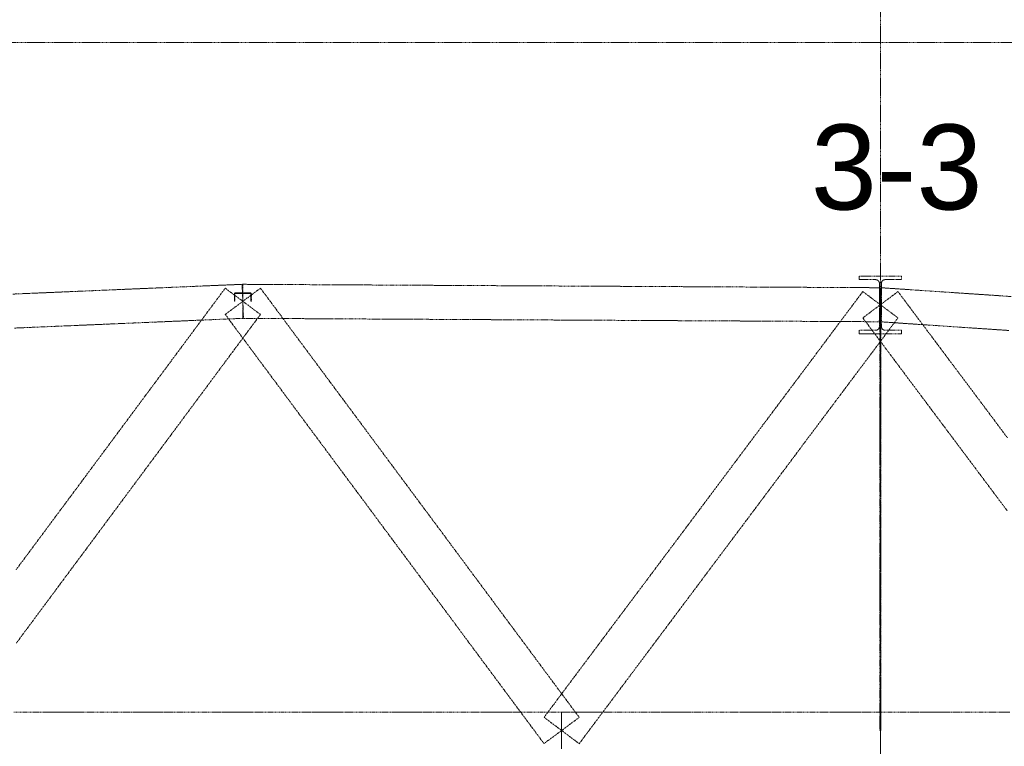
# Model space of a CAD drawing. Header units: millimetres. Extents: x -176817 to 571382, y -58489 to 156123.
# Tile 234 of 256: x 150336 to 157286, y 108877 to 114002. Entities that reach past the tile are written whole.
import ezdxf

# ---------------------------------------------------------------- set-up
doc = ezdxf.new("R2010")
doc.units = ezdxf.units.MM
doc.header["$LTSCALE"] = 0.2
doc.linetypes.add('HIDDEN', pattern=[9.525, 6.35, -3.175])
doc.layers.add('-AAA Podkład', color=252, linetype='Continuous', lineweight=13)
doc.styles.get("Standard").update_dxf_attribs({"font": 'arial.ttf'})

msp = doc.modelspace()

# ---------------------------------------------------------------- linework, layer by layer
at = {"layer": '-AAA Podkład', "linetype": 'HIDDEN', "ltscale": 5}
msp.add_line((156410.9118, 154623.4714), (156410.9118, 103624.3027), dxfattribs=at)
msp.add_lwpolyline([(175983.6053, 113840.0088), (137759.1691, 113840.0088), (137759.1691, 106449.8885), (175983.6053, 106449.8885)], close=True, dxfattribs=at)
for points in [[(156417.6618, 111991.2408), (156417.6618, 112066.1355), (156417.6618, 112141.0301), (156417.6699, 112141.6949), (156417.6942, 112142.359), (156417.7346, 112143.022), (156417.7912, 112143.6838), (156417.8638, 112144.3441), (156417.9525, 112145.0024), (156418.0573, 112145.6586), (156418.178, 112146.3124), (156418.3148, 112146.9633), (156418.4672, 112147.6104), (156418.6354, 112148.2534), (156418.8192, 112148.892), (156419.0185, 112149.526), (156419.2333, 112150.155), (156419.4634, 112150.7788), (156419.7087, 112151.397), (156419.9689, 112152.0085), (156420.2438, 112152.6133), (156420.5333, 112153.2109), (156420.8372, 112153.8012), (156421.1554, 112154.3839), (156421.4879, 112154.9588), (156421.8344, 112155.5256), (156422.1949, 112156.0839), (156422.5686, 112156.633), (156422.9556, 112157.1725), (156423.3555, 112157.7023), (156423.7682, 112158.2221), (156424.1935, 112158.7316), (156424.6312, 112159.2306), (156425.0811, 112159.7188), (156425.5431, 112160.1961), (156426.0172, 112160.6625), (156426.5025, 112161.1169), (156426.9986, 112161.5591), (156427.5054, 112161.989), (156428.0225, 112162.4062), (156428.5499, 112162.8106), (156429.0872, 112163.2021), (156429.6342, 112163.5805), (156430.19, 112163.9449), (156430.7542, 112164.2953), (156431.3268, 112164.6317), (156431.9074, 112164.9538), (156432.4958, 112165.2615), (156433.0917, 112165.5547), (156433.6947, 112165.8332), (156434.3048, 112166.0968), (156434.9219, 112166.3456), (156435.5447, 112166.5789), (156436.1729, 112166.7967), (156436.8061, 112166.9989), (156437.4441, 112167.1854), (156438.0867, 112167.356), (156438.7335, 112167.5108), (156439.3843, 112167.6496), (156440.0373, 112167.7721), (156440.6928, 112167.8783), (156441.3505, 112167.9683), (156442.0101, 112168.0419), (156442.6714, 112168.0993), (156443.3339, 112168.1403), (156443.9975, 112168.165), (156444.6618, 112168.1732), (156502.7868, 112168.1732), (156560.9118, 112168.1732), (156560.9118, 112192.3003), (156485.9118, 112192.3003), (156410.9118, 112192.3003), (156335.9118, 112192.3003), (156260.9118, 112192.3003), (156260.9118, 112168.1732), (156319.0368, 112168.1732), (156377.1618, 112168.1732), (156377.8267, 112168.1649), (156378.4909, 112168.1403), (156379.1541, 112168.0992), (156379.8159, 112168.0417), (156380.4761, 112167.9679), (156381.1344, 112167.8778), (156381.7905, 112167.7713), (156382.444, 112167.6487), (156383.0945, 112167.5098), (156383.741, 112167.355), (156384.3833, 112167.1843), (156385.0212, 112166.9978), (156385.6542, 112166.7956), (156386.2821, 112166.5778), (156386.9046, 112166.3444), (156387.5215, 112166.0957), (156388.1316, 112165.832), (156388.7346, 112165.5534), (156389.3305, 112165.2602), (156389.9188, 112164.9524), (156390.4993, 112164.6302), (156391.0719, 112164.2938), (156391.6361, 112163.9433), (156392.1919, 112163.5788), (156392.7382, 112163.2009), (156393.2748, 112162.8099), (156393.8015, 112162.4059), (156394.3181, 112161.9892), (156394.8242, 112161.5599), (156395.3198, 112161.1182), (156395.8044, 112160.6644), (156396.278, 112160.1987), (156396.7407, 112159.7208), (156397.1912, 112159.2319), (156397.6295, 112158.7323), (156398.0553, 112158.2222), (156398.4685, 112157.7018), (156398.8689, 112157.1714), (156399.2563, 112156.6311), (156399.6306, 112156.0812), (156399.9909, 112155.5229), (156400.3373, 112154.9561), (156400.6697, 112154.3812), (156400.9879, 112153.7985), (156401.2918, 112153.2081), (156401.5812, 112152.6104), (156401.856, 112152.0057), (156402.1161, 112151.3942), (156402.3614, 112150.7758), (156402.5915, 112150.1518), (156402.8062, 112149.5226), (156403.0055, 112148.8885), (156403.1892, 112148.2497), (156403.3574, 112147.6065), (156403.5098, 112146.9592), (156403.6465, 112146.308), (156403.767, 112145.6548), (156403.8716, 112144.9992), (156403.9602, 112144.3413), (156404.0327, 112143.6816), (156404.0891, 112143.0204), (156404.1295, 112142.3578), (156404.1537, 112141.6943), (156404.1618, 112141.0301), (156404.1618, 112066.1355), (156404.1618, 111991.2408), (156417.6618, 111991.2408)], [(151916.0139, 111895.4494), (151913.4629, 111955.3951), (151910.9118, 112015.3408), (151908.3608, 112075.2866), (151905.8098, 112135.2323), (151835.4973, 112132.2401), (151765.1848, 112129.248), (151694.8723, 112126.2558), (151624.5598, 112123.2636), (151554.2473, 112120.2714), (151483.9348, 112117.2792), (151413.6223, 112114.287), (151343.3098, 112111.2948), (151272.9973, 112108.3026), (151202.6848, 112105.3105), (151132.3723, 112102.3183), (151062.0598, 112099.3261), (150991.7473, 112096.3339), (150921.4348, 112093.3417), (150851.1223, 112090.3495), (150780.8098, 112087.3573), (150710.4973, 112084.3651), (150640.1848, 112081.373), (150569.8723, 112078.3808), (150499.5598, 112075.3886), (150429.2473, 112072.3964), (150358.9348, 112069.4042), (150288.6223, 112066.412)], [(152035.3116, 111922.8763), (151973.1117, 111969.1086), (151910.9118, 112015.3408), (151848.7119, 112061.5731), (151786.5121, 112107.8054), (151751.3558, 112060.507), (151716.1996, 112013.2085), (151681.0433, 111965.9101), (151645.8871, 111918.6117), (151610.7308, 111871.3132), (151575.5746, 111824.0148), (151540.4183, 111776.7163), (151505.2621, 111729.4179), (151470.1058, 111682.1195), (151434.9496, 111634.821), (151399.7933, 111587.5226), (151364.6371, 111540.2242), (151329.4808, 111492.9257), (151294.3246, 111445.6273), (151259.1683, 111398.3288), (151224.0121, 111351.0304), (151188.8558, 111303.732), (151153.6996, 111256.4335), (151118.5433, 111209.1351), (151083.3871, 111161.8367), (151048.2308, 111114.5382), (151013.0746, 111067.2398), (150977.9183, 111019.9413), (150942.7621, 110972.6429), (150907.6058, 110925.3445), (150872.4496, 110878.046), (150837.2933, 110830.7476), (150802.1371, 110783.4492), (150766.9808, 110736.1507), (150731.8246, 110688.8523), (150696.6683, 110641.5538), (150661.5121, 110594.2554), (150626.3558, 110546.957), (150591.1996, 110499.6585), (150556.0433, 110452.3601), (150520.8871, 110405.0617), (150485.7308, 110357.7632), (150450.5746, 110310.4648), (150415.4183, 110263.1663), (150380.2621, 110215.8679), (150345.1058, 110168.5695), (150309.9496, 110121.271)], [(154036.5121, 108895.7763), (154098.7119, 108942.0086), (154160.9118, 108988.2408), (154223.1117, 109034.4731), (154285.3116, 109080.7054), (154250.1554, 109128.0038), (154214.9991, 109175.3023), (154179.8429, 109222.6007), (154144.6866, 109269.8992), (154109.5304, 109317.1976), (154074.3741, 109364.496), (154039.2179, 109411.7945), (154004.0616, 109459.0929), (153968.9054, 109506.3913), (153933.7491, 109553.6898), (153898.5929, 109600.9882), (153863.4366, 109648.2867), (153828.2804, 109695.5851), (153793.1241, 109742.8835), (153757.9679, 109790.182), (153722.8116, 109837.4804), (153687.6554, 109884.7788), (153652.4991, 109932.0773), (153617.3429, 109979.3757), (153582.1866, 110026.6742), (153547.0304, 110073.9726), (153511.8741, 110121.271), (153476.7179, 110168.5695), (153441.5616, 110215.8679), (153406.4054, 110263.1663), (153371.2491, 110310.4648), (153336.0929, 110357.7632), (153300.9366, 110405.0617), (153265.7804, 110452.3601), (153230.6241, 110499.6585), (153195.4679, 110546.957), (153160.3116, 110594.2554), (153125.1554, 110641.5538), (153089.9991, 110688.8523), (153054.8429, 110736.1507), (153019.6866, 110783.4492), (152984.5304, 110830.7476), (152949.3741, 110878.046), (152914.2179, 110925.3445), (152879.0616, 110972.6429), (152843.9054, 111019.9413), (152808.7491, 111067.2398), (152773.5929, 111114.5382), (152738.4366, 111161.8367), (152703.2804, 111209.1351), (152668.1241, 111256.4335), (152632.9679, 111303.732), (152597.8116, 111351.0304), (152562.6554, 111398.3288), (152527.4991, 111445.6273), (152492.3429, 111492.9257), (152457.1866, 111540.2242), (152422.0304, 111587.5226), (152386.8741, 111634.821), (152351.7179, 111682.1195), (152316.5616, 111729.4179), (152281.4054, 111776.7163), (152246.2491, 111824.0148), (152211.0929, 111871.3132), (152175.9366, 111918.6117), (152140.7804, 111965.9101), (152105.6241, 112013.2085), (152070.4679, 112060.507), (152035.3116, 112107.8054), (151973.1117, 112061.5731), (151910.9118, 112015.3408), (151848.7119, 111969.1086), (151786.5121, 111922.8763), (151821.6683, 111875.5778), (151856.8246, 111828.2794), (151891.9808, 111780.981), (151927.1371, 111733.6825), (151962.2933, 111686.3841), (151997.4496, 111639.0856), (152032.6058, 111591.7872), (152067.7621, 111544.4888), (152102.9183, 111497.1903), (152138.0746, 111449.8919), (152173.2308, 111402.5935), (152208.3871, 111355.295), (152243.5433, 111307.9966), (152278.6996, 111260.6981), (152313.8558, 111213.3997), (152349.0121, 111166.1013), (152384.1683, 111118.8028), (152419.3246, 111071.5044), (152454.4808, 111024.206), (152489.6371, 110976.9075), (152524.7933, 110929.6091), (152559.9496, 110882.3106), (152595.1058, 110835.0122), (152630.2621, 110787.7138), (152665.4183, 110740.4153), (152700.5746, 110693.1169), (152735.7308, 110645.8185), (152770.8871, 110598.52), (152806.0433, 110551.2216), (152841.1996, 110503.9231), (152876.3558, 110456.6247), (152911.5121, 110409.3263), (152946.6683, 110362.0278), (152981.8246, 110314.7294), (153016.9808, 110267.431), (153052.1371, 110220.1325), (153087.2933, 110172.8341), (153122.4496, 110125.5356), (153157.6058, 110078.2372), (153192.7621, 110030.9388), (153227.9183, 109983.6403), (153263.0746, 109936.3419), (153298.2308, 109889.0435), (153333.3871, 109841.745), (153368.5433, 109794.4466), (153403.6996, 109747.1481), (153438.8558, 109699.8497), (153474.0121, 109652.5513), (153509.1683, 109605.2528), (153544.3246, 109557.9544), (153579.4808, 109510.656), (153614.6371, 109463.3575), (153649.7933, 109416.0591), (153684.9496, 109368.7606), (153720.1058, 109321.4622), (153755.2621, 109274.1638), (153790.4183, 109226.8653), (153825.5746, 109179.5669), (153860.7308, 109132.2685), (153895.8871, 109084.97), (153931.0433, 109037.6716), (153966.1996, 108990.3731), (154001.3558, 108943.0747), (154036.5121, 108895.7763)], [(156410.2692, 111871.2426), (156410.5905, 111931.2417), (156410.9118, 111991.2408), (156411.2332, 112051.24), (156411.5545, 112111.2391), (156341.242, 112111.6157), (156270.9295, 112111.9922), (156200.617, 112112.3688), (156130.3045, 112112.7454), (156059.992, 112113.1219), (155989.6795, 112113.4985), (155919.367, 112113.8751), (155849.0545, 112114.2516), (155778.742, 112114.6282), (155708.4295, 112115.0047), (155638.117, 112115.3813), (155567.8045, 112115.7579), (155497.492, 112116.1344), (155427.1795, 112116.511), (155356.867, 112116.8876), (155286.5545, 112117.2641), (155216.242, 112117.6407), (155145.9295, 112118.0172), (155075.617, 112118.3938), (155005.3045, 112118.7704), (154934.992, 112119.1469), (154864.6795, 112119.5235), (154794.367, 112119.9001), (154724.0545, 112120.2766), (154653.742, 112120.6532), (154583.4295, 112121.0297), (154513.117, 112121.4063), (154442.8045, 112121.7829), (154372.492, 112122.1594), (154302.1795, 112122.536), (154231.867, 112122.9126), (154161.5545, 112123.2891), (154091.242, 112123.6657), (154020.9295, 112124.0422), (153950.617, 112124.4188), (153880.3045, 112124.7954), (153809.992, 112125.1719), (153739.6795, 112125.5485), (153669.367, 112125.9251), (153599.0545, 112126.3016), (153528.742, 112126.6782), (153458.4295, 112127.0547), (153388.117, 112127.4313), (153317.8045, 112127.8079), (153247.492, 112128.1844), (153177.1795, 112128.561), (153106.867, 112128.9376), (153036.5545, 112129.3141), (152966.242, 112129.6907), (152895.9295, 112130.0672), (152825.617, 112130.4438), (152755.3045, 112130.8204), (152684.992, 112131.1969), (152614.6795, 112131.5735), (152544.367, 112131.9501), (152474.0545, 112132.3266), (152403.742, 112132.7032), (152333.4295, 112133.0797), (152263.117, 112133.4563), (152192.8045, 112133.8329), (152122.492, 112134.2094), (152052.1795, 112134.586), (151981.867, 112134.9626), (151911.5545, 112135.3391), (151911.2332, 112075.34), (151910.9118, 112015.3408), (151910.5905, 111955.3417), (151910.2692, 111895.3426), (151980.5817, 111894.966), (152050.8942, 111894.5894), (152121.2067, 111894.2129), (152191.5192, 111893.8363), (152261.8317, 111893.4597), (152332.1442, 111893.0832), (152402.4567, 111892.7066), (152472.7692, 111892.3301), (152543.0817, 111891.9535), (152613.3942, 111891.5769), (152683.7067, 111891.2004), (152754.0192, 111890.8238), (152824.3317, 111890.4472), (152894.6442, 111890.0707), (152964.9567, 111889.6941), (153035.2692, 111889.3176), (153105.5817, 111888.941), (153175.8942, 111888.5644), (153246.2067, 111888.1879), (153316.5192, 111887.8113), (153386.8317, 111887.4347), (153457.1442, 111887.0582), (153527.4567, 111886.6816), (153597.7692, 111886.3051), (153668.0817, 111885.9285), (153738.3942, 111885.5519), (153808.7067, 111885.1754), (153879.0192, 111884.7988), (153949.3317, 111884.4222), (154019.6442, 111884.0457), (154089.9567, 111883.6691), (154160.2692, 111883.2926), (154230.5817, 111882.916), (154300.8942, 111882.5394), (154371.2067, 111882.1629), (154441.5192, 111881.7863), (154511.8317, 111881.4097), (154582.1442, 111881.0332), (154652.4567, 111880.6566), (154722.7692, 111880.2801), (154793.0817, 111879.9035), (154863.3942, 111879.5269), (154933.7067, 111879.1504), (155004.0192, 111878.7738), (155074.3317, 111878.3972), (155144.6442, 111878.0207), (155214.9567, 111877.6441), (155285.2692, 111877.2676), (155355.5817, 111876.891), (155425.8942, 111876.5144), (155496.2067, 111876.1379), (155566.5192, 111875.7613), (155636.8317, 111875.3847), (155707.1442, 111875.0082), (155777.4567, 111874.6316), (155847.7692, 111874.2551), (155918.0817, 111873.8785), (155988.3942, 111873.5019), (156058.7067, 111873.1254), (156129.0192, 111872.7488), (156199.3317, 111872.3722), (156269.6442, 111871.9957), (156339.9567, 111871.6191), (156410.2692, 111871.2426)], [(157333.0626, 112049.2179), (157262.7501, 112053.9679), (157192.4376, 112058.7179), (157122.1251, 112063.4679), (157051.8126, 112068.2179), (156981.5001, 112072.9679), (156911.1876, 112077.7179), (156840.8751, 112082.4679), (156770.5626, 112087.2179), (156700.2501, 112091.9679), (156629.9376, 112096.7179), (156559.6251, 112101.4679), (156489.3126, 112106.2179), (156419.0001, 112110.9679), (156414.9559, 112051.1044), (156410.9118, 111991.2408), (156406.8677, 111931.3773), (156402.8236, 111871.5137), (156473.1361, 111866.7637), (156543.4486, 111862.0137), (156613.7611, 111857.2637), (156684.0736, 111852.5137), (156754.3861, 111847.7637), (156824.6986, 111843.0137), (156895.0111, 111838.2637), (156965.3236, 111833.5137), (157035.6361, 111828.7637), (157105.9486, 111824.0137), (157176.2611, 111819.2637), (157246.5736, 111814.5137), (157316.8861, 111809.7637)], [(151970.9118, 112015.3408), (151970.9118, 112067.6215), (151970.9094, 112067.8184), (151970.9022, 112068.0152), (151970.8903, 112068.2116), (151970.8735, 112068.4076), (151970.852, 112068.6032), (151970.8257, 112068.7982), (151970.7947, 112068.9926), (151970.759, 112069.1863), (151970.7185, 112069.3791), (151970.6733, 112069.5708), (151970.6236, 112069.7612), (151970.5691, 112069.9504), (151970.5101, 112070.1382), (151970.4466, 112070.3245), (151970.3784, 112070.5093), (151970.3058, 112070.6924), (151970.2288, 112070.8736), (151970.1473, 112071.0528), (151970.0616, 112071.2299), (151969.9716, 112071.4048), (151969.8773, 112071.5775), (151969.7789, 112071.7478), (151969.6762, 112071.9158), (151969.5695, 112072.0812), (151969.4586, 112072.2441), (151969.3438, 112072.4042), (151969.2252, 112072.5614), (151969.1028, 112072.7156), (151968.9766, 112072.8668), (151968.8468, 112073.0148), (151968.7133, 112073.1597), (151968.5763, 112073.3013), (151968.4359, 112073.4393), (151968.2924, 112073.5738), (151968.1455, 112073.7047), (151967.9956, 112073.8319), (151967.8425, 112073.9554), (151967.6865, 112074.0751), (151967.5275, 112074.191), (151967.3657, 112074.303), (151967.2008, 112074.4111), (151967.0334, 112074.5151), (151966.8636, 112074.6149), (151966.6913, 112074.7105), (151966.5168, 112074.8018), (151966.3401, 112074.8888), (151966.1611, 112074.9714), (151965.9801, 112075.0496), (151965.7976, 112075.1232), (151965.6134, 112075.1922), (151965.4275, 112075.2567), (151965.2402, 112075.3165), (151965.0514, 112075.3717), (151964.8614, 112075.4222), (151964.67, 112075.4681), (151964.4775, 112075.5092), (151964.2838, 112075.5456), (151964.0894, 112075.5771), (151963.8942, 112075.6038), (151963.6985, 112075.6257), (151963.5024, 112075.6428), (151963.3058, 112075.655), (151963.1089, 112075.6623), (151962.9118, 112075.6647), (151910.9118, 112075.6647), (151858.9118, 112075.6647), (151858.715, 112075.6623), (151858.5184, 112075.655), (151858.3221, 112075.6428), (151858.1261, 112075.6258), (151857.9307, 112075.604), (151857.7358, 112075.5773), (151857.5416, 112075.5459), (151857.3481, 112075.5096), (151857.1553, 112075.4684), (151856.9636, 112075.4226), (151856.7733, 112075.372), (151856.5842, 112075.3168), (151856.3966, 112075.2568), (151856.2105, 112075.1923), (151856.0259, 112075.1232), (151855.8431, 112075.0494), (151855.6623, 112074.9713), (151855.4837, 112074.8888), (151855.3071, 112074.8019), (151855.1328, 112074.7108), (151854.9607, 112074.6153), (151854.7911, 112074.5156), (151854.6239, 112074.4118), (151854.4593, 112074.3038), (151854.2972, 112074.1917), (151854.138, 112074.0757), (151853.9817, 112073.9559), (151853.8285, 112073.8322), (151853.6783, 112073.7049), (151853.5314, 112073.5738), (151853.3876, 112073.4392), (151853.2471, 112073.301), (151853.1102, 112073.1596), (151852.9769, 112073.0149), (151852.8472, 112072.867), (151852.7212, 112072.7161), (151852.5989, 112072.5621), (151852.4804, 112072.4051), (151852.3658, 112072.2452), (151852.2551, 112072.0825), (151852.1482, 112071.9171), (151852.0456, 112071.7491), (151851.947, 112071.5787), (151851.8527, 112071.406), (151851.7626, 112071.2311), (151851.6769, 112071.0539), (151851.5954, 112070.8747), (151851.5183, 112070.6935), (151851.4456, 112070.5103), (151851.3775, 112070.3256), (151851.3139, 112070.1392), (151851.2548, 112069.9514), (151851.2004, 112069.7622), (151851.1506, 112069.5718), (151851.1054, 112069.3801), (151851.0649, 112069.1873), (151851.0291, 112068.9935), (151850.998, 112068.799), (151850.9717, 112068.6038), (151850.9502, 112068.4081), (151850.9334, 112068.212), (151850.9214, 112068.0154), (151850.9142, 112067.8186), (151850.9118, 112067.6215), (151850.9118, 112015.3408), (151854.9118, 112015.3408), (151854.9118, 112067.6215), (151854.913, 112067.7202), (151854.9166, 112067.8188), (151854.9226, 112067.9171), (151854.931, 112068.0152), (151854.9418, 112068.113), (151854.955, 112068.2105), (151854.9705, 112068.3076), (151854.9883, 112068.4043), (151855.0085, 112068.5005), (151855.0311, 112068.5962), (151855.056, 112068.6914), (151855.0832, 112068.7859), (151855.1127, 112068.8799), (151855.1445, 112068.9731), (151855.1786, 112069.0656), (151855.215, 112069.1574), (151855.2537, 112069.2482), (151855.2945, 112069.338), (151855.3374, 112069.4266), (151855.3825, 112069.5141), (151855.4296, 112069.6005), (151855.4789, 112069.6856), (151855.5301, 112069.7695), (151855.5834, 112069.852), (151855.6387, 112069.9333), (151855.696, 112070.0132), (151855.7553, 112070.0917), (151855.8164, 112070.1687), (151855.8795, 112070.2443), (151855.9445, 112070.3183), (151856.0113, 112070.3909), (151856.08, 112070.4618), (151856.1503, 112070.531), (151856.2223, 112070.5983), (151856.2958, 112070.6638), (151856.3709, 112070.7275), (151856.4474, 112070.7892), (151856.5255, 112070.849), (151856.6049, 112070.9069), (151856.6857, 112070.9628), (151856.7679, 112071.0167), (151856.8514, 112071.0685), (151856.9361, 112071.1183), (151857.0221, 112071.1661), (151857.1093, 112071.2117), (151857.1977, 112071.2552), (151857.2872, 112071.2965), (151857.3778, 112071.3356), (151857.4694, 112071.3725), (151857.5617, 112071.4071), (151857.6547, 112071.4394), (151857.7485, 112071.4693), (151857.8429, 112071.4969), (151857.9379, 112071.5221), (151858.0335, 112071.545), (151858.1296, 112071.5655), (151858.2261, 112071.5836), (151858.3231, 112071.5993), (151858.4205, 112071.6127), (151858.5183, 112071.6236), (151858.6163, 112071.6321), (151858.7146, 112071.6382), (151858.8131, 112071.6419), (151858.9118, 112071.6431), (151910.9118, 112071.6431), (151962.9118, 112071.6431), (151963.0106, 112071.6419), (151963.1091, 112071.6382), (151963.2075, 112071.6321), (151963.3056, 112071.6236), (151963.4034, 112071.6127), (151963.5008, 112071.5993), (151963.5979, 112071.5835), (151963.6945, 112071.5654), (151963.7906, 112071.5449), (151963.8863, 112071.522), (151963.9813, 112071.4967), (151964.0758, 112071.4691), (151964.1696, 112071.4392), (151964.2627, 112071.4069), (151964.355, 112071.3723), (151964.4466, 112071.3353), (151964.5371, 112071.2962), (151964.6266, 112071.2549), (151964.7149, 112071.2114), (151964.802, 112071.1658), (151964.888, 112071.1181), (151964.9727, 112071.0683), (151965.0561, 112071.0164), (151965.1383, 112070.9626), (151965.219, 112070.9067), (151965.2984, 112070.8489), (151965.3764, 112070.7891), (151965.4529, 112070.7274), (151965.5279, 112070.6638), (151965.6014, 112070.5983), (151965.6734, 112070.5309), (151965.7437, 112070.4618), (151965.8124, 112070.3908), (151965.8792, 112070.3183), (151965.9442, 112070.2442), (151966.0073, 112070.1686), (151966.0685, 112070.0915), (151966.1278, 112070.0129), (151966.1851, 112069.933), (151966.2404, 112069.8517), (151966.2938, 112069.7691), (151966.3451, 112069.6851), (151966.3943, 112069.6), (151966.4415, 112069.5136), (151966.4866, 112069.426), (151966.5295, 112069.3373), (151966.5703, 112069.2475), (151966.609, 112069.1566), (151966.6453, 112069.0649), (151966.6794, 112068.9724), (151966.7112, 112068.8792), (151966.7407, 112068.7853), (151966.7678, 112068.6908), (151966.7927, 112068.5957), (151966.8152, 112068.5), (151966.8354, 112068.4039), (151966.8533, 112068.3072), (151966.8687, 112068.2102), (151966.8819, 112068.1128), (151966.8926, 112068.015), (151966.901, 112067.917), (151966.907, 112067.8187), (151966.9106, 112067.7202), (151966.9118, 112067.6215), (151966.9118, 112015.3408), (151970.9118, 112015.3408)], [(156534.9564, 111898.3003), (156472.9341, 111944.7706), (156410.9118, 111991.2408), (156348.8895, 112037.7111), (156286.8672, 112084.1813), (156251.711, 112037.2595), (156216.5547, 111990.3376), (156181.3985, 111943.4157), (156146.2422, 111896.4938), (156111.086, 111849.572), (156075.9297, 111802.6501), (156040.7735, 111755.7282), (156005.6172, 111708.8063), (155970.461, 111661.8845), (155935.3047, 111614.9626), (155900.1485, 111568.0407), (155864.9922, 111521.1188), (155829.836, 111474.197), (155794.6797, 111427.2751), (155759.5235, 111380.3532), (155724.3672, 111333.4313), (155689.211, 111286.5095), (155654.0547, 111239.5876), (155618.8985, 111192.6657), (155583.7422, 111145.7438), (155548.586, 111098.822), (155513.4297, 111051.9001), (155478.2735, 111004.9782), (155443.1172, 110958.0563), (155407.961, 110911.1345), (155372.8047, 110864.2126), (155337.6485, 110817.2907), (155302.4922, 110770.3688), (155267.336, 110723.447), (155232.1797, 110676.5251), (155197.0235, 110629.6032), (155161.8672, 110582.6813), (155126.711, 110535.7595), (155091.5547, 110488.8376), (155056.3985, 110441.9157), (155021.2422, 110394.9938), (154986.086, 110348.072), (154950.9297, 110301.1501), (154915.7735, 110254.2282), (154880.6172, 110207.3063), (154845.461, 110160.3845), (154810.3047, 110113.4626), (154775.1485, 110066.5407), (154739.9922, 110019.6188), (154704.836, 109972.697), (154669.6797, 109925.7751), (154634.5235, 109878.8532), (154599.3672, 109831.9313), (154564.211, 109785.0095), (154529.0547, 109738.0876), (154493.8985, 109691.1657), (154458.7422, 109644.2438), (154423.586, 109597.322), (154388.4297, 109550.4001), (154353.2735, 109503.4782), (154318.1172, 109456.5563), (154282.961, 109409.6345), (154247.8047, 109362.7126), (154212.6485, 109315.7907), (154177.4922, 109268.8688), (154142.336, 109221.947), (154107.1797, 109175.0251), (154072.0235, 109128.1032), (154036.8672, 109081.1813), (154098.8895, 109034.7111), (154160.9118, 108988.2408), (154222.9341, 108941.7706), (154284.9564, 108895.3003), (154320.1127, 108942.2222), (154355.2689, 108989.1441), (154390.4252, 109036.066), (154425.5814, 109082.9878), (154460.7377, 109129.9097), (154495.8939, 109176.8316), (154531.0502, 109223.7535), (154566.2064, 109270.6753), (154601.3627, 109317.5972), (154636.5189, 109364.5191), (154671.6752, 109411.441), (154706.8314, 109458.3628), (154741.9877, 109505.2847), (154777.1439, 109552.2066), (154812.3002, 109599.1285), (154847.4564, 109646.0503), (154882.6127, 109692.9722), (154917.7689, 109739.8941), (154952.9252, 109786.816), (154988.0814, 109833.7378), (155023.2377, 109880.6597), (155058.3939, 109927.5816), (155093.5502, 109974.5035), (155128.7064, 110021.4253), (155163.8627, 110068.3472), (155199.0189, 110115.2691), (155234.1752, 110162.191), (155269.3314, 110209.1128), (155304.4877, 110256.0347), (155339.6439, 110302.9566), (155374.8002, 110349.8785), (155409.9564, 110396.8003), (155445.1127, 110443.7222), (155480.2689, 110490.6441), (155515.4252, 110537.566), (155550.5814, 110584.4878), (155585.7377, 110631.4097), (155620.8939, 110678.3316), (155656.0502, 110725.2535), (155691.2064, 110772.1753), (155726.3627, 110819.0972), (155761.5189, 110866.0191), (155796.6752, 110912.941), (155831.8314, 110959.8628), (155866.9877, 111006.7847), (155902.1439, 111053.7066), (155937.3002, 111100.6285), (155972.4564, 111147.5503), (156007.6127, 111194.4722), (156042.7689, 111241.3941), (156077.9252, 111288.316), (156113.0814, 111335.2378), (156148.2377, 111382.1597), (156183.3939, 111429.0816), (156218.5502, 111476.0035), (156253.7064, 111522.9253), (156288.8627, 111569.8472), (156324.0189, 111616.7691), (156359.1752, 111663.691), (156394.3314, 111710.6128), (156429.4877, 111757.5347), (156464.6439, 111804.4566), (156499.8002, 111851.3785), (156534.9564, 111898.3003)], [(157308.3939, 111051.9001), (157273.2377, 111098.822), (157238.0814, 111145.7438), (157202.9252, 111192.6657), (157167.7689, 111239.5876), (157132.6127, 111286.5095), (157097.4564, 111333.4313), (157062.3002, 111380.3532), (157027.1439, 111427.2751), (156991.9877, 111474.197), (156956.8314, 111521.1188), (156921.6752, 111568.0407), (156886.5189, 111614.9626), (156851.3627, 111661.8845), (156816.2064, 111708.8063), (156781.0502, 111755.7282), (156745.8939, 111802.6501), (156710.7377, 111849.572), (156675.5814, 111896.4938), (156640.4252, 111943.4157), (156605.2689, 111990.3376), (156570.1127, 112037.2595), (156534.9564, 112084.1813), (156472.9341, 112037.7111), (156410.9118, 111991.2408), (156348.8895, 111944.7706), (156286.8672, 111898.3003), (156322.0235, 111851.3785), (156357.1797, 111804.4566), (156392.336, 111757.5347), (156427.4922, 111710.6128), (156462.6485, 111663.691), (156497.8047, 111616.7691), (156532.961, 111569.8472), (156568.1172, 111522.9253), (156603.2735, 111476.0035), (156638.4297, 111429.0816), (156673.586, 111382.1597), (156708.7422, 111335.2378), (156743.8985, 111288.316), (156779.0547, 111241.3941), (156814.211, 111194.4722), (156849.3672, 111147.5503), (156884.5235, 111100.6285), (156919.6797, 111053.7066), (156954.836, 111006.7847), (156989.9922, 110959.8628), (157025.1485, 110912.941), (157060.3047, 110866.0191), (157095.461, 110819.0972), (157130.6172, 110772.1753), (157165.7735, 110725.2535), (157200.9297, 110678.3316), (157236.086, 110631.4097), (157271.2422, 110584.4878), (157306.3985, 110537.566)], [(156560.9118, 111786.5738), (156560.9118, 111811.1339), (156502.7868, 111811.1339), (156444.6618, 111811.1339), (156443.9908, 111811.1424), (156443.3205, 111811.168), (156442.6513, 111811.2106), (156441.9836, 111811.2702), (156441.3176, 111811.3467), (156440.6537, 111811.44), (156439.992, 111811.5503), (156439.3331, 111811.6774), (156438.6782, 111811.8209), (156438.0275, 111811.981), (156437.3813, 111812.1573), (156436.7398, 111812.3499), (156436.1035, 111812.5587), (156435.4724, 111812.7834), (156434.8471, 111813.024), (156434.2277, 111813.2805), (156433.6142, 111813.5527), (156433.008, 111813.8401), (156432.4095, 111814.1425), (156431.8189, 111814.4598), (156431.2364, 111814.7917), (156430.6623, 111815.1381), (156430.0967, 111815.4989), (156429.5401, 111815.8738), (156428.9933, 111816.2623), (156428.4565, 111816.664), (156427.93, 111817.0787), (156427.414, 111817.5063), (156426.9087, 111817.9465), (156426.4143, 111818.3991), (156425.9311, 111818.8638), (156425.4593, 111819.3404), (156424.9993, 111819.8285), (156424.5516, 111820.3275), (156424.1163, 111820.8371), (156423.6937, 111821.3571), (156423.2838, 111821.8872), (156422.887, 111822.4272), (156422.5032, 111822.9769), (156422.1327, 111823.5359), (156421.776, 111824.1035), (156421.4333, 111824.6793), (156421.1046, 111825.263), (156420.7901, 111825.8544), (156420.49, 111826.4532), (156420.2042, 111827.0591), (156419.9331, 111827.6718), (156419.6765, 111828.2911), (156419.4345, 111828.9174), (156419.2076, 111829.5491), (156418.996, 111830.1859), (156418.7997, 111830.8275), (156418.6187, 111831.4735), (156418.4531, 111832.1238), (156418.3031, 111832.778), (156418.1686, 111833.4359), (156418.05, 111834.0956), (156417.9472, 111834.7577), (156417.8601, 111835.4219), (156417.7888, 111836.0879), (156417.7333, 111836.7554), (156417.6936, 111837.4241), (156417.6698, 111838.0937), (156417.6618, 111838.7639), (156417.6618, 111915.0024), (156417.6618, 111991.2408), (156404.1618, 111991.2408), (156404.1618, 111915.0024), (156404.1618, 111838.7639), (156404.1539, 111838.0932), (156404.13, 111837.4232), (156404.0903, 111836.7541), (156404.0347, 111836.0861), (156403.9633, 111835.4197), (156403.8761, 111834.7551), (156403.7731, 111834.0926), (156403.6544, 111833.4324), (156403.5199, 111832.7749), (156403.3698, 111832.1209), (156403.2043, 111831.4709), (156403.0233, 111830.825), (156402.8269, 111830.1837), (156402.6153, 111829.5471), (156402.3885, 111828.9157), (156402.1465, 111828.2896), (156401.8899, 111827.6702), (156401.6186, 111827.0574), (156401.3328, 111826.4514), (156401.0325, 111825.8525), (156400.718, 111825.261), (156400.3892, 111824.6772), (156400.0463, 111824.1013), (156399.6895, 111823.5336), (156399.3189, 111822.9746), (156398.9351, 111822.425), (156398.5381, 111821.8849), (156398.1281, 111821.3548), (156397.7054, 111820.8347), (156397.27, 111820.3251), (156396.8222, 111819.8261), (156396.3621, 111819.3381), (156395.8903, 111818.8616), (156395.4072, 111818.3971), (156394.913, 111817.9447), (156394.4078, 111817.5048), (156393.892, 111817.0774), (156393.3656, 111816.6628), (156392.829, 111816.2613), (156392.2823, 111815.873), (156391.7257, 111815.4981), (156391.1602, 111815.1374), (156390.586, 111814.791), (156390.0035, 111814.4591), (156389.4128, 111814.1419), (156388.8143, 111813.8395), (156388.2082, 111813.5521), (156387.5948, 111813.2799), (156386.9752, 111813.0235), (156386.3496, 111812.7828), (156385.7185, 111812.5581), (156385.082, 111812.3494), (156384.4404, 111812.1568), (156383.7941, 111811.9804), (156383.1432, 111811.8204), (156382.4882, 111811.6769), (156381.8295, 111811.5499), (156381.1682, 111811.4398), (156380.5045, 111811.3465), (156379.8388, 111811.27), (156379.1714, 111811.2105), (156378.5025, 111811.168), (156377.8326, 111811.1424), (156377.1618, 111811.1339), (156319.0368, 111811.1339), (156260.9118, 111811.1339), (156260.9118, 111786.5738), (156335.9118, 111786.5738), (156410.9118, 111786.5738), (156485.9118, 111786.5738), (156560.9118, 111786.5738)], [(156407.9118, 111991.2408), (156407.9118, 111897.3971), (156407.9118, 111803.5533), (156407.9118, 111709.7096), (156407.9118, 111615.8658), (156407.9118, 111522.0221), (156407.9118, 111428.1783), (156407.9118, 111334.3346), (156407.9118, 111240.4908), (156407.9118, 111146.6471), (156407.9118, 111052.8033), (156407.9118, 110958.9596), (156407.9118, 110865.1158), (156407.9118, 110771.2721), (156407.9118, 110677.4283), (156407.9118, 110583.5846), (156407.9118, 110489.7408), (156407.9118, 110395.8971), (156407.9118, 110302.0533), (156407.9118, 110208.2096), (156407.9118, 110114.3658), (156407.9118, 110020.5221), (156407.9118, 109926.6783), (156407.9118, 109832.8346), (156407.9118, 109738.9908), (156407.9118, 109645.1471), (156407.9118, 109551.3033), (156407.9118, 109457.4596), (156407.9118, 109363.6158), (156407.9118, 109269.7721), (156407.9118, 109175.9283), (156407.9118, 109082.0846), (156407.9118, 108988.2408), (156413.9118, 108988.2408), (156413.9118, 109082.0846), (156413.9118, 109175.9283), (156413.9118, 109269.7721), (156413.9118, 109363.6158), (156413.9118, 109457.4596), (156413.9118, 109551.3033), (156413.9118, 109645.1471), (156413.9118, 109738.9908), (156413.9118, 109832.8346), (156413.9118, 109926.6783), (156413.9118, 110020.5221), (156413.9118, 110114.3658), (156413.9118, 110208.2096), (156413.9118, 110302.0533), (156413.9118, 110395.8971), (156413.9118, 110489.7408), (156413.9118, 110583.5846), (156413.9118, 110677.4283), (156413.9118, 110771.2721), (156413.9118, 110865.1158), (156413.9118, 110958.9596), (156413.9118, 111052.8033), (156413.9118, 111146.6471), (156413.9118, 111240.4908), (156413.9118, 111334.3346), (156413.9118, 111428.1783), (156413.9118, 111522.0221), (156413.9118, 111615.8658), (156413.9118, 111709.7096), (156413.9118, 111803.5533), (156413.9118, 111897.3971), (156413.9118, 111991.2408), (156407.9118, 111991.2408)], [(150298.8264, 111826.629), (150369.1389, 111829.6212), (150439.4514, 111832.6134), (150509.7639, 111835.6056), (150580.0764, 111838.5978), (150650.3889, 111841.59), (150720.7014, 111844.5822), (150791.0139, 111847.5744), (150861.3264, 111850.5665), (150931.6389, 111853.5587), (151001.9514, 111856.5509), (151072.2639, 111859.5431), (151142.5764, 111862.5353), (151212.8889, 111865.5275), (151283.2014, 111868.5197), (151353.5139, 111871.5119), (151423.8264, 111874.504), (151494.1389, 111877.4962), (151564.4514, 111880.4884), (151634.7639, 111883.4806), (151705.0764, 111886.4728), (151775.3889, 111889.465), (151845.7014, 111892.4572), (151916.0139, 111895.4494)], [(150312.6554, 109605.2528), (150347.8116, 109652.5513), (150382.9679, 109699.8497), (150418.1241, 109747.1481), (150453.2804, 109794.4466), (150488.4366, 109841.745), (150523.5929, 109889.0435), (150558.7491, 109936.3419), (150593.9054, 109983.6403), (150629.0616, 110030.9388), (150664.2179, 110078.2372), (150699.3741, 110125.5356), (150734.5304, 110172.8341), (150769.6866, 110220.1325), (150804.8429, 110267.431), (150839.9991, 110314.7294), (150875.1554, 110362.0278), (150910.3116, 110409.3263), (150945.4679, 110456.6247), (150980.6241, 110503.9231), (151015.7804, 110551.2216), (151050.9366, 110598.52), (151086.0929, 110645.8185), (151121.2491, 110693.1169), (151156.4054, 110740.4153), (151191.5616, 110787.7138), (151226.7179, 110835.0122), (151261.8741, 110882.3106), (151297.0304, 110929.6091), (151332.1866, 110976.9075), (151367.3429, 111024.206), (151402.4991, 111071.5044), (151437.6554, 111118.8028), (151472.8116, 111166.1013), (151507.9679, 111213.3997), (151543.1241, 111260.6981), (151578.2804, 111307.9966), (151613.4366, 111355.295), (151648.5929, 111402.5935), (151683.7491, 111449.8919), (151718.9054, 111497.1903), (151754.0616, 111544.4888), (151789.2179, 111591.7872), (151824.3741, 111639.0856), (151859.5304, 111686.3841), (151894.6866, 111733.6825), (151929.8429, 111780.981), (151964.9991, 111828.2794), (152000.1554, 111875.5778), (152035.3116, 111922.8763)], [(154160.9118, 108858.2408), (154160.9118, 108923.2408), (154160.9118, 108988.2408), (154160.9118, 109053.2408), (154160.9118, 109118.2408), (154090.5993, 109118.2408), (154020.2868, 109118.2408), (153949.9743, 109118.2408), (153879.6618, 109118.2408), (153809.3493, 109118.2408), (153739.0368, 109118.2408), (153668.7243, 109118.2408), (153598.4118, 109118.2408), (153528.0993, 109118.2408), (153457.7868, 109118.2408), (153387.4743, 109118.2408), (153317.1618, 109118.2408), (153246.8493, 109118.2408), (153176.5368, 109118.2408), (153106.2243, 109118.2408), (153035.9118, 109118.2408), (152965.5993, 109118.2408), (152895.2868, 109118.2408), (152824.9743, 109118.2408), (152754.6618, 109118.2408), (152684.3493, 109118.2408), (152614.0368, 109118.2408), (152543.7243, 109118.2408), (152473.4118, 109118.2408), (152403.0993, 109118.2408), (152332.7868, 109118.2408), (152262.4743, 109118.2408), (152192.1618, 109118.2408), (152121.8493, 109118.2408), (152051.5368, 109118.2408), (151981.2243, 109118.2408), (151910.9118, 109118.2408), (151840.5993, 109118.2408), (151770.2868, 109118.2408), (151699.9743, 109118.2408), (151629.6618, 109118.2408), (151559.3493, 109118.2408), (151489.0368, 109118.2408), (151418.7243, 109118.2408), (151348.4118, 109118.2408), (151278.0993, 109118.2408), (151207.7868, 109118.2408), (151137.4743, 109118.2408), (151067.1618, 109118.2408), (150996.8493, 109118.2408), (150926.5368, 109118.2408), (150856.2243, 109118.2408), (150785.9118, 109118.2408), (150715.5993, 109118.2408), (150645.2868, 109118.2408), (150574.9743, 109118.2408), (150504.6618, 109118.2408), (150434.3493, 109118.2408), (150364.0368, 109118.2408), (150293.7243, 109118.2408)], [(156410.9118, 108858.2408), (156410.9118, 108923.2408), (156410.9118, 108988.2408), (156410.9118, 109053.2408), (156410.9118, 109118.2408), (156340.5993, 109118.2408), (156270.2868, 109118.2408), (156199.9743, 109118.2408), (156129.6618, 109118.2408), (156059.3493, 109118.2408), (155989.0368, 109118.2408), (155918.7243, 109118.2408), (155848.4118, 109118.2408), (155778.0993, 109118.2408), (155707.7868, 109118.2408), (155637.4743, 109118.2408), (155567.1618, 109118.2408), (155496.8493, 109118.2408), (155426.5368, 109118.2408), (155356.2243, 109118.2408), (155285.9118, 109118.2408), (155215.5993, 109118.2408), (155145.2868, 109118.2408), (155074.9743, 109118.2408), (155004.6618, 109118.2408), (154934.3493, 109118.2408), (154864.0368, 109118.2408), (154793.7243, 109118.2408), (154723.4118, 109118.2408), (154653.0993, 109118.2408), (154582.7868, 109118.2408), (154512.4743, 109118.2408), (154442.1618, 109118.2408), (154371.8493, 109118.2408), (154301.5368, 109118.2408), (154231.2243, 109118.2408), (154160.9118, 109118.2408), (154160.9118, 109053.2408), (154160.9118, 108988.2408), (154160.9118, 108923.2408), (154160.9118, 108858.2408)], [(157324.9743, 109118.2408), (157254.6618, 109118.2408), (157184.3493, 109118.2408), (157114.0368, 109118.2408), (157043.7243, 109118.2408), (156973.4118, 109118.2408), (156903.0993, 109118.2408), (156832.7868, 109118.2408), (156762.4743, 109118.2408), (156692.1618, 109118.2408), (156621.8493, 109118.2408), (156551.5368, 109118.2408), (156481.2243, 109118.2408), (156410.9118, 109118.2408), (156410.9118, 109053.2408), (156410.9118, 108988.2408), (156410.9118, 108923.2408), (156410.9118, 108858.2408)]]:
    msp.add_lwpolyline(points, dxfattribs=at)

# ---------------------------------------------------------------- texts
at = {"layer": '-AAA Podkład', "linetype": 'HIDDEN', "ltscale": 5, "insert": (156525.689, 112958.5769), "char_height": 600, "attachment_point": 5}
msp.add_mtext('\\A1;3-3', dxfattribs=at)

doc.saveas('drawing.dxf')
